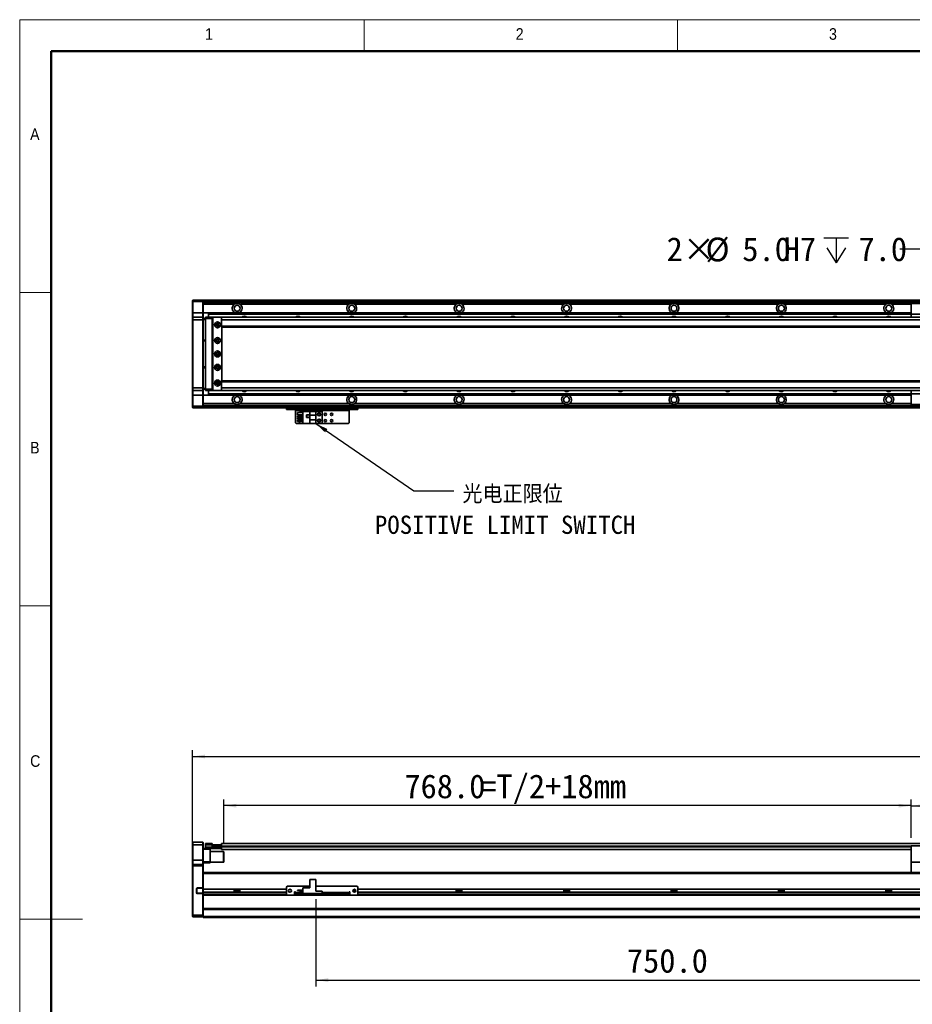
# Model space of a CAD drawing. Header units: millimetres. Extents: x 35 to 2905, y 35 to 2044.
# Tile 2 of 7: x 35 to 1032, y 944 to 2044. Entities that reach past the tile are written whole.
import ezdxf

# ---------------------------------------------------------------- set-up
doc = ezdxf.new("R2010")
doc.units = ezdxf.units.MM
doc.header["$LTSCALE"] = 7
doc.layers.add('黑色实线', color=7, linetype='Continuous')
doc.styles.add('SLDTEXTSTYLE1', font='Gothic.ttf', dxfattribs={"width": 0.913})
doc.styles.add('SLDTEXTSTYLE8', font='txt')
doc.styles.add('SLDTEXTSTYLE9', font='txt', dxfattribs={"bigfont": 'bigfont'})
doc.dimstyles.new('SLDDIMSTYLE2', dxfattribs={"dimtxt": 0.18, "dimasz": 14, "dimexe": 0, "dimexo": 0.0625, "dimgap": 0, "dimtad": 0, "dimtih": 1, "dimtoh": 1, "dimdec": 0, "dimrnd": 1e-09, "dimzin": 0, "dimdsep": 46, "dimtxsty": 'Standard', "dimsah": 1, "dimcen": 0.09, "dimadec": 0, "dimazin": 0, "dimtfac": 14, "dimtdec": 0, "dimtofl": 0, "dimtmove": 0, "dimatfit": 3, "dimfxl": 0, "dimfrac": 2, "dimtolj": 1, "dimtzin": 0, "dimarcsym": 0})
doc.dimstyles.new('SLDDIMSTYLE3', dxfattribs={"dimtxt": 26.6, "dimasz": 14, "dimexe": 0, "dimexo": 0.0625, "dimgap": 6.65, "dimtad": 0, "dimtih": 1, "dimtoh": 1, "dimdec": 1, "dimrnd": 1e-09, "dimzin": 4, "dimdsep": 46, "dimtxsty": 'SLDTEXTSTYLE8', "dimsah": 1, "dimcen": 0, "dimadec": 0, "dimazin": 1, "dimtfac": 1, "dimtdec": 1, "dimtofl": 0, "dimtmove": 0, "dimatfit": 3, "dimfxl": 0, "dimfrac": 2, "dimtolj": 1, "dimtzin": 12, "dimarcsym": 0})
doc.dimstyles.new('SLDDIMSTYLE5', dxfattribs={"dimtxt": 26.6, "dimasz": 14, "dimexe": 0, "dimexo": 0.0625, "dimgap": 6.65, "dimtad": 2, "dimdec": 1, "dimrnd": 1e-09, "dimzin": 4, "dimdsep": 46, "dimtxsty": 'SLDTEXTSTYLE8', "dimsah": 1, "dimcen": 0.09, "dimadec": 0, "dimazin": 1, "dimtfac": 1, "dimtdec": 1, "dimtofl": 0, "dimtmove": 0, "dimatfit": 3, "dimfxl": 0, "dimfrac": 2, "dimtolj": 1, "dimtzin": 12, "dimarcsym": 0})

# ---------------------------------------------------------------- blocks, each defined once
blk = doc.blocks.new('SW_SYMBOL_HOLE_DEPTH')
at = {"layer": '黑色实线', "color": 0}
for p, q in [((0, 6125), (5600, 6125)), ((2800, 6125), (2800, 525)), ((700, 3885), (2800, 525)), ((4900, 3885), (2800, 525))]:
    blk.add_line(p, q, dxfattribs=at)
blk = doc.blocks.new('_D_8')
at = {"layer": '黑色实线'}
for p, q in [((1046.4, 1787.7), (1018.4, 1787.7)), ((1111.7, 1722.5), (1046.4, 1787.7))]:
    blk.add_line(p, q, dxfattribs=at)
blk.add_solid([(1111.7, 1722.5), (1103.3, 1733.8), (1100.3, 1730.9)], dxfattribs=at)
at = {"layer": '黑色实线', "xscale": 0.004985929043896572, "yscale": 0.004985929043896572, "zscale": 0.004985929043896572}
blk.add_blockref('SW_SYMBOL_HOLE_DEPTH', (933.2, 1770), dxfattribs=at)
at = {"layer": '黑色实线', "char_height": 26.6, "attachment_point": 1, "style": 'SLDTEXTSTYLE8'}
for s, insert in [('2×', (757.7, 1801)), ('%%c', (801.2, 1800.7)), ('5.0', (842.3, 1801)), ('H7', (888.6, 1801)), ('7.0', (972.1, 1801))]:
    blk.add_mtext(s, dxfattribs=dict(at, insert=insert))
blk = doc.blocks.new('SW_NOTE_7')
at = {"layer": '黑色实线', "color": 0, "attachment_point": 2}
for s, insert, char_height, style in [('光电正限位', (65.7, 6.4), 20.37, 'SLDTEXTSTYLE9'), ('POSITIVE LIMIT SWITCH', (57.4, -27.8), 20.373, 'SLDTEXTSTYLE8')]:
    blk.add_mtext(s, dxfattribs=dict(at, insert=insert, char_height=char_height, style=style))
blk = doc.blocks.new('_D_14')
at = {"layer": '黑色实线'}
for p, q in [((228, 1107.8), (228, 1228.1)), ((228, 1221.1), (2024, 1221.1)), ((2024, 1107.8), (2024, 1228.1))]:
    blk.add_line(p, q, dxfattribs=at)
for points in [[(228, 1221.1), (242, 1219), (242, 1223.2)], [(2024, 1221.1), (2010, 1223.2), (2010, 1219)]]:
    blk.add_solid(points, dxfattribs=at)
at = {"layer": '黑色实线', "insert": (1068.4, 1256), "char_height": 26.6, "attachment_point": 1, "style": 'SLDTEXTSTYLE8'}
blk.add_mtext('1796.0', dxfattribs=at)
blk = doc.blocks.new('_D_15')
at = {"layer": '黑色实线'}
for p, q in [((263, 1123.5), (263, 1173.2)), ((1031, 1166.2), (263, 1166.2)), ((1031, 1130.3), (1031, 1173.2))]:
    blk.add_line(p, q, dxfattribs=at)
for points in [[(263, 1166.2), (277, 1164.1), (277, 1168.3)], [(1031, 1166.2), (1017, 1168.3), (1017, 1164.1)]]:
    blk.add_solid(points, dxfattribs=at)
at = {"layer": '黑色实线', "char_height": 26.6, "attachment_point": 1, "style": 'SLDTEXTSTYLE8'}
for s, insert in [('768.0', (464.8, 1201.1)), ('=T/2+18mm', (549.6, 1201.1))]:
    blk.add_mtext(s, dxfattribs=dict(at, insert=insert))
blk = doc.blocks.new('_D_17')
at = {"layer": '黑色实线'}
for p, q in [((1031, 1130.3), (1031, 1173)), ((1031, 1166), (1221, 1166)), ((1221, 1130.3), (1221, 1173))]:
    blk.add_line(p, q, dxfattribs=at)
for points in [[(1031, 1166), (1045, 1163.9), (1045, 1168.1)], [(1221, 1166), (1207, 1168.1), (1207, 1163.9)]]:
    blk.add_solid(points, dxfattribs=at)
at = {"layer": '黑色实线', "insert": (1084.3, 1200.9), "char_height": 26.6, "attachment_point": 1, "style": 'SLDTEXTSTYLE8'}
blk.add_mtext('190.0', dxfattribs=at)
blk = doc.blocks.new('_D_18')
at = {"layer": '黑色实线'}
for p, q in [((1116, 1069.5), (1116, 964.4)), ((366, 1061.8), (366, 964.4)), ((366, 971.4), (1116, 971.4))]:
    blk.add_line(p, q, dxfattribs=at)
for points in [[(366, 971.4), (380, 969.3), (380, 973.5)], [(1116, 971.4), (1102, 973.5), (1102, 969.3)]]:
    blk.add_solid(points, dxfattribs=at)
at = {"layer": '黑色实线', "insert": (713.4, 1006.3), "char_height": 26.6, "attachment_point": 1, "style": 'SLDTEXTSTYLE8'}
blk.add_mtext('750.0', dxfattribs=at)

msp = doc.modelspace()

# ---------------------------------------------------------------- linework, layer by layer
at = {"color": 7, "linetype": 'Continuous', "lineweight": 18}
for p, q in [((2905, 2044), (35, 2044)), ((35, 2044), (35, 35)), ((420, 2009), (420, 2044)), ((770, 2044), (770, 2009)), ((70, 2009), (2870, 2009)), ((70, 2009), (70, 70)), ((70, 1739.5), (35, 1739.5)), ((35, 1389.5), (70, 1389.5)), ((35, 1039.5), (105, 1039.5))]:
    msp.add_line(p, q, dxfattribs=at)
at = {"color": 7, "linetype": 'Continuous', "lineweight": 50}
for p, q in [((2870, 2009), (70, 2009)), ((70, 2009), (70, 70))]:
    msp.add_line(p, q, dxfattribs=at)
at = {"color": 7, "linetype": 'Continuous', "lineweight": 35}
for p, q in [((227.96, 1730.39), (228.26, 1730.69)), ((227.96, 1729.19), (227.96, 1730.39)), ((227.96, 1729.19), (228.26, 1729.19)), ((227.96, 1716.69), (227.96, 1729.19)), ((228.26, 1730.69), (228.26, 1729.19)), ((228.26, 1730.69), (239.66, 1730.69)), ((239.66, 1729.19), (228.26, 1729.19)), ((228.26, 1729.19), (228.26, 1716.69)), ((239.66, 1729.19), (239.66, 1730.69)), ((239.66, 1730.69), (239.96, 1730.39)), ((239.66, 1729.19), (239.96, 1729.19)), ((239.66, 1716.69), (239.66, 1729.19)), ((1057.96, 1730.69), (239.96, 1730.69)), ((239.96, 1730.69), (239.96, 1730.39)), ((239.96, 1730.39), (239.96, 1729.19)), ((1057.96, 1730.19), (239.96, 1730.19)), ((239.96, 1729.19), (239.96, 1716.69)), ((1057.96, 1728.18), (239.96, 1728.18)), ((325.96, 1730.49), (1057.96, 1730.49)), ((325.96, 1730.49), (325.96, 1730.29)), ((325.96, 1730.29), (1057.96, 1730.29)), ((325.96, 1730.19), (325.96, 1730.29)), ((1030.96, 1727.19), (1030.96, 1715.19)), ((1220.96, 1727.19), (1030.96, 1727.19)), ((227.96, 1716.69), (228.26, 1716.69)), ((227.96, 1711.39), (227.96, 1716.69)), ((228.26, 1716.69), (228.26, 1711.69)), ((239.66, 1716.69), (228.26, 1716.69)), ((239.66, 1711.69), (239.66, 1716.69)), ((239.66, 1716.69), (239.96, 1716.69)), ((274.79, 1726.18), (239.96, 1726.18)), ((239.96, 1716.69), (239.96, 1711.39)), ((245.96, 1716.68), (239.96, 1716.68)), ((245.96, 1716.68), (1030.96, 1716.68)), ((245.96, 1716.68), (245.96, 1716.39)), ((245.96, 1716.39), (1030.96, 1716.39)), ((245.96, 1716.39), (245.96, 1715.49)), ((245.96, 1715.49), (1030.96, 1715.49)), ((245.96, 1715.49), (245.96, 1715.2)), ((402.79, 1726.18), (282.59, 1726.18)), ((282.59, 1724.66), (282.59, 1726.18)), ((522.79, 1726.18), (409.13, 1726.18)), ((642.79, 1726.18), (529.13, 1726.18)), ((762.79, 1726.18), (649.13, 1726.18)), ((882.79, 1726.18), (769.13, 1726.18)), ((1002.79, 1726.18), (889.13, 1726.18)), ((228.26, 1711.69), (227.96, 1711.39)), ((227.96, 1708.69), (227.96, 1711.39)), ((228.26, 1708.69), (227.96, 1708.69)), ((227.96, 1632.69), (227.96, 1708.69)), ((228.26, 1711.69), (228.26, 1708.69)), ((228.26, 1711.69), (239.66, 1711.69)), ((228.26, 1708.69), (228.26, 1632.69)), ((239.66, 1708.69), (228.26, 1708.69)), ((239.66, 1708.69), (239.66, 1711.69)), ((239.66, 1711.69), (239.96, 1711.39)), ((239.66, 1632.69), (239.66, 1708.69)), ((239.66, 1708.69), (239.96, 1708.69)), ((239.96, 1711.39), (239.96, 1708.69)), ((239.96, 1710.19), (242.46, 1710.19)), ((242.46, 1709.19), (239.96, 1709.19)), ((239.96, 1708.69), (239.96, 1632.69)), ((242.46, 1711.39), (242.76, 1711.69)), ((242.46, 1710.19), (242.46, 1711.39)), ((242.46, 1710.19), (242.76, 1710.19)), ((242.46, 1631.19), (242.46, 1710.19)), ((242.76, 1711.69), (242.76, 1710.19)), ((242.76, 1711.69), (249.96, 1711.69)), ((242.76, 1710.19), (242.76, 1631.19)), ((249.96, 1710.19), (242.76, 1710.19)), ((245.96, 1715.2), (245.96, 1711.69)), ((245.96, 1715.2), (1030.96, 1715.2)), ((249.96, 1711.69), (249.96, 1710.19)), ((249.96, 1711.69), (251.46, 1711.69)), ((251.16, 1711.39), (249.96, 1711.39)), ((249.96, 1710.19), (249.96, 1631.19)), ((250.46, 1709.69), (250.46, 1631.69)), ((250.96, 1709.69), (250.46, 1709.69)), ((251.46, 1711.69), (250.96, 1711.19)), ((250.96, 1711.19), (250.96, 1630.19)), ((260.46, 1711.69), (251.46, 1711.69)), ((260.96, 1711.19), (260.46, 1711.69)), ((1991.46, 1711.69), (260.46, 1711.69)), ((260.46, 1711.05), (260.46, 1708.69)), ((1991.46, 1708.69), (260.46, 1708.69)), ((260.46, 1708.69), (260.46, 1701.69)), ((260.96, 1711.05), (260.96, 1711.19)), ((1220.96, 1715.19), (1030.96, 1715.19)), ((1030.96, 1715.19), (1030.96, 1711.69)), ((257.11, 1703.69), (254.82, 1703.69)), ((1991.46, 1701.69), (260.46, 1701.69)), ((260.46, 1701.69), (260.46, 1700.69)), ((260.46, 1700.69), (1991.46, 1700.69)), ((260.96, 1640.69), (260.96, 1700.69)), ((239.96, 1686.19), (242.46, 1686.19)), ((242.46, 1685.19), (239.96, 1685.19)), ((239.96, 1656.19), (242.46, 1656.19)), ((242.46, 1655.19), (239.96, 1655.19)), ((1991.46, 1640.69), (260.46, 1640.69)), ((260.46, 1640.69), (260.46, 1639.69)), ((1991.46, 1639.69), (260.46, 1639.69)), ((260.46, 1639.69), (260.46, 1632.69)), ((228.26, 1632.69), (227.96, 1632.69)), ((227.96, 1629.99), (227.96, 1632.69)), ((228.26, 1629.69), (227.96, 1629.99)), ((227.96, 1624.69), (227.96, 1629.99)), ((228.26, 1632.69), (239.66, 1632.69)), ((228.26, 1632.69), (228.26, 1629.69)), ((239.66, 1629.69), (228.26, 1629.69)), ((228.26, 1629.69), (228.26, 1624.69)), ((239.66, 1632.69), (239.96, 1632.69)), ((239.66, 1629.69), (239.66, 1632.69)), ((239.66, 1629.69), (239.96, 1629.99)), ((239.66, 1624.69), (239.66, 1629.69)), ((239.96, 1632.69), (239.96, 1629.99)), ((239.96, 1632.19), (242.46, 1632.19)), ((242.46, 1631.19), (239.96, 1631.19)), ((239.96, 1629.99), (239.96, 1624.69)), ((242.46, 1631.19), (242.76, 1631.19)), ((242.46, 1629.99), (242.46, 1631.19)), ((242.46, 1629.99), (242.76, 1629.69)), ((242.76, 1631.19), (249.96, 1631.19)), ((242.76, 1631.19), (242.76, 1629.69)), ((249.96, 1629.69), (242.76, 1629.69)), ((245.96, 1629.69), (245.96, 1626.18)), ((249.96, 1631.19), (249.96, 1629.69)), ((249.96, 1629.99), (251.16, 1629.99)), ((251.46, 1629.69), (249.96, 1629.69)), ((250.46, 1631.69), (250.96, 1631.69)), ((250.96, 1630.19), (251.46, 1629.69)), ((251.46, 1629.69), (260.46, 1629.69)), ((254.82, 1637.69), (257.11, 1637.69)), ((1991.46, 1632.69), (260.46, 1632.69)), ((260.46, 1632.69), (260.46, 1630.32)), ((260.46, 1629.69), (260.96, 1630.19)), ((1991.46, 1629.69), (260.46, 1629.69)), ((260.96, 1630.19), (260.96, 1630.32)), ((1030.96, 1629.69), (1030.96, 1626.19)), ((228.26, 1624.69), (227.96, 1624.69)), ((227.96, 1612.19), (227.96, 1624.69)), ((239.66, 1624.69), (228.26, 1624.69)), ((228.26, 1624.69), (228.26, 1612.19)), ((239.96, 1624.69), (239.66, 1624.69)), ((239.66, 1612.19), (239.66, 1624.69)), ((239.96, 1624.69), (239.96, 1612.19)), ((245.96, 1624.69), (239.96, 1624.69)), ((245.96, 1626.18), (1030.96, 1626.18)), ((245.96, 1626.18), (245.96, 1625.88)), ((245.96, 1625.88), (1030.96, 1625.88)), ((245.96, 1625.88), (245.96, 1624.98)), ((245.96, 1624.98), (1030.96, 1624.98)), ((245.96, 1624.98), (245.96, 1624.69)), ((245.96, 1624.69), (1030.96, 1624.69)), ((1220.96, 1626.19), (1030.96, 1626.19)), ((1030.96, 1626.19), (1030.96, 1614.19)), ((228.26, 1612.19), (227.96, 1612.19)), ((227.96, 1610.99), (227.96, 1612.19)), ((228.26, 1610.69), (227.96, 1610.99)), ((228.26, 1612.19), (239.66, 1612.19)), ((228.26, 1612.19), (228.26, 1610.69)), ((239.66, 1610.69), (228.26, 1610.69)), ((239.96, 1612.19), (239.66, 1612.19)), ((239.66, 1610.69), (239.66, 1612.19)), ((239.96, 1610.99), (239.66, 1610.69)), ((274.79, 1615.19), (239.96, 1615.19)), ((1115.96, 1613.19), (239.96, 1613.19)), ((239.96, 1612.19), (239.96, 1610.99)), ((239.96, 1610.99), (239.96, 1610.69)), ((1115.96, 1610.69), (239.96, 1610.69)), ((402.79, 1615.19), (281.13, 1615.19)), ((332.96, 1608.69), (332.96, 1610.69)), ((333.96, 1608.69), (332.96, 1608.69)), ((333.96, 1610.69), (333.96, 1608.69)), ((411.96, 1608.69), (333.96, 1608.69)), ((342.96, 1608.69), (342.96, 1607.69)), ((342.96, 1607.69), (402.96, 1607.69)), ((342.96, 1593.89), (342.96, 1607.69)), ((347.66, 1606.19), (351.46, 1606.19)), ((347.66, 1605.25), (347.66, 1606.19)), ((351.46, 1592.89), (351.46, 1606.49)), ((351.46, 1606.49), (359.01, 1606.49)), ((365.96, 1606.49), (359.01, 1606.49)), ((359.01, 1606.49), (359.01, 1602.19)), ((365.96, 1602.19), (365.96, 1606.49)), ((372.96, 1606.49), (365.96, 1606.49)), ((372.96, 1606.49), (372.96, 1592.89)), ((402.96, 1607.69), (402.96, 1608.69)), ((402.96, 1607.69), (402.96, 1593.89)), ((522.79, 1615.19), (409.13, 1615.19)), ((411.96, 1608.69), (411.96, 1610.69)), ((412.96, 1608.69), (411.96, 1608.69)), ((412.96, 1610.69), (412.96, 1608.69)), ((642.79, 1615.19), (529.13, 1615.19)), ((762.79, 1615.19), (649.13, 1615.19)), ((882.79, 1615.19), (769.13, 1615.19)), ((1002.79, 1615.19), (889.13, 1615.19)), ((1220.96, 1614.19), (1030.96, 1614.19)), ((345.26, 1602.75), (345.26, 1605.25)), ((345.26, 1605.25), (351.46, 1605.25)), ((345.26, 1602.75), (351.46, 1602.75)), ((345.26, 1601.71), (351.46, 1601.71)), ((345.26, 1600.21), (345.26, 1601.71)), ((345.26, 1600.21), (351.46, 1600.21)), ((345.26, 1597.67), (345.26, 1599.17)), ((345.26, 1599.17), (351.46, 1599.17)), ((345.26, 1597.67), (351.46, 1597.67)), ((345.26, 1596.63), (351.46, 1596.63)), ((345.26, 1595.13), (345.26, 1596.63)), ((345.26, 1595.13), (351.46, 1595.13)), ((347.66, 1601.71), (347.66, 1602.75)), ((347.66, 1599.17), (347.66, 1600.21)), ((347.66, 1596.63), (347.66, 1597.67)), ((347.66, 1593.19), (347.66, 1595.13)), ((358.76, 1602.79), (355.56, 1602.79)), ((355.56, 1602.79), (355.56, 1599.59)), ((355.56, 1599.59), (358.76, 1599.59)), ((355.66, 1602.69), (355.66, 1599.69)), ((358.66, 1602.69), (355.66, 1602.69)), ((355.66, 1599.69), (358.66, 1599.69)), ((358.66, 1599.69), (358.66, 1602.69)), ((358.76, 1599.59), (358.76, 1602.79)), ((365.96, 1602.19), (359.01, 1602.19)), ((359.01, 1597.19), (359.01, 1602.19)), ((359.01, 1597.19), (365.96, 1597.19)), ((359.01, 1597.19), (359.01, 1592.89)), ((365.96, 1602.19), (365.96, 1597.19)), ((365.96, 1592.89), (365.96, 1597.19)), ((342.96, 1593.89), (343.96, 1592.89)), ((351.46, 1592.89), (343.96, 1592.89)), ((347.66, 1593.19), (351.46, 1593.19)), ((351.46, 1592.89), (359.01, 1592.89)), ((359.01, 1592.89), (365.96, 1592.89)), ((372.96, 1592.89), (365.96, 1592.89)), ((401.96, 1592.89), (372.96, 1592.89)), ((401.96, 1592.89), (402.96, 1593.89)), ((228.26, 1125.44), (227.96, 1125.14)), ((227.96, 1122.44), (227.96, 1125.14)), ((228.26, 1122.44), (227.96, 1122.44)), ((227.96, 1105.44), (227.96, 1122.44)), ((228.26, 1125.44), (228.26, 1122.44)), ((228.26, 1125.44), (239.66, 1125.44)), ((239.66, 1122.44), (228.26, 1122.44)), ((228.26, 1122.44), (228.26, 1105.44)), ((239.66, 1122.44), (239.66, 1125.44)), ((239.66, 1125.44), (239.96, 1125.14)), ((239.66, 1105.44), (239.66, 1122.44)), ((239.66, 1122.44), (239.96, 1122.44)), ((239.96, 1125.14), (239.96, 1122.44)), ((239.96, 1122.44), (239.96, 1105.44)), ((242.46, 1123.64), (242.76, 1123.94)), ((242.46, 1122.44), (242.46, 1123.64)), ((242.46, 1122.44), (242.76, 1122.44)), ((242.46, 1119.94), (242.46, 1122.44)), ((242.76, 1123.94), (242.76, 1122.44)), ((242.76, 1123.94), (249.96, 1123.94)), ((242.76, 1122.44), (242.76, 1119.94)), ((249.96, 1122.44), (242.76, 1122.44)), ((249.96, 1123.94), (249.96, 1122.44)), ((249.96, 1120.14), (249.96, 1122.44)), ((250.96, 1120.64), (250.96, 1122.64)), ((250.96, 1122.64), (251.46, 1122.64)), ((251.46, 1122.64), (251.46, 1120.64)), ((251.46, 1122.64), (260.46, 1122.64)), ((1991.46, 1123.79), (260.46, 1123.79)), ((260.46, 1123.79), (260.46, 1122.64)), ((260.46, 1120.64), (260.46, 1122.64)), ((260.46, 1122.64), (260.96, 1122.64)), ((260.96, 1122.64), (260.96, 1122.45)), ((239.96, 1118.44), (242.76, 1118.44)), ((247.96, 1117.44), (239.96, 1117.44)), ((242.46, 1118.74), (242.46, 1119.94)), ((242.76, 1119.94), (242.46, 1119.94)), ((242.76, 1118.44), (242.46, 1118.74)), ((242.76, 1119.94), (260.16, 1119.94)), ((242.76, 1119.94), (242.76, 1118.44)), ((260.16, 1118.44), (242.76, 1118.44)), ((247.96, 1118.44), (247.96, 1117.44)), ((247.96, 1117.44), (247.96, 1103.44)), ((262.66, 1114.94), (247.96, 1114.94)), ((249.96, 1120.44), (260.16, 1120.44)), ((260.16, 1120.14), (249.96, 1120.14)), ((250.46, 1120.64), (250.96, 1120.64)), ((250.46, 1120.44), (250.46, 1120.64)), ((251.46, 1120.64), (250.96, 1120.64)), ((251.46, 1120.64), (260.46, 1120.64)), ((260.16, 1120.44), (260.16, 1120.14)), ((260.16, 1120.44), (260.46, 1120.14)), ((260.16, 1120.44), (260.46, 1120.44)), ((260.16, 1119.94), (260.16, 1120.14)), ((260.16, 1120.14), (260.46, 1120.14)), ((260.16, 1119.94), (260.46, 1119.94)), ((260.16, 1118.44), (260.16, 1119.94)), ((260.16, 1118.44), (260.46, 1118.74)), ((260.46, 1120.79), (260.46, 1120.29)), ((260.46, 1120.29), (260.46, 1117.29)), ((1030.96, 1117.29), (260.46, 1117.29)), ((262.96, 1114.64), (262.66, 1114.94)), ((262.66, 1102.94), (262.66, 1114.94)), ((262.96, 1114.64), (262.96, 1103.24)), ((1030.96, 1121.44), (1030.96, 1102.94)), ((1220.96, 1121.44), (1030.96, 1121.44)), ((228.26, 1105.44), (227.96, 1105.44)), ((227.96, 1100.14), (227.96, 1105.44)), ((228.26, 1100.44), (227.96, 1100.14)), ((227.96, 1098.94), (227.96, 1100.14)), ((228.26, 1105.44), (228.26, 1100.44)), ((239.66, 1105.44), (228.26, 1105.44)), ((228.26, 1100.44), (228.26, 1098.94)), ((228.26, 1100.44), (239.66, 1100.44)), ((239.66, 1100.44), (239.66, 1105.44)), ((239.96, 1105.44), (239.66, 1105.44)), ((239.66, 1098.94), (239.66, 1100.44)), ((239.96, 1100.14), (239.66, 1100.44)), ((239.96, 1105.44), (239.96, 1100.14)), ((239.96, 1103.44), (247.96, 1103.44)), ((247.96, 1102.44), (239.96, 1102.44)), ((239.96, 1100.14), (239.96, 1098.94)), ((247.96, 1103.44), (247.96, 1102.44)), ((247.96, 1102.94), (262.66, 1102.94)), ((262.66, 1102.94), (262.96, 1103.24)), ((1115.96, 1102.94), (1030.96, 1102.94)), ((1030.96, 1102.94), (1030.96, 1091.44)), ((228.26, 1098.94), (227.96, 1098.94)), ((227.96, 1044.06), (227.96, 1098.94)), ((228.26, 1098.94), (228.26, 1043.94)), ((239.66, 1098.94), (228.26, 1098.94)), ((239.96, 1098.94), (239.66, 1098.94)), ((239.66, 1074.29), (239.66, 1098.94)), ((239.96, 1098.94), (239.96, 1091.09)), ((1115.96, 1091.38), (239.96, 1091.38)), ((239.96, 1091.09), (239.96, 1090.38)), ((239.96, 1072.83), (239.96, 1090.38)), ((245.96, 1091.44), (1041.46, 1091.44)), ((245.96, 1091.44), (245.96, 1091.38)), ((359.01, 1083.63), (359.01, 1074.33)), ((359.01, 1083.63), (365.96, 1083.63)), ((365.96, 1083.63), (365.96, 1070.73)), ((232.66, 1073.49), (232.66, 1068.79)), ((232.66, 1073.49), (232.96, 1073.49)), ((232.66, 1068.79), (232.96, 1068.79)), ((232.96, 1068.79), (232.96, 1073.49)), ((233.46, 1074.29), (233.46, 1073.99)), ((239.66, 1074.29), (233.46, 1074.29)), ((233.46, 1073.99), (239.54, 1073.99)), ((233.46, 1067.99), (233.46, 1068.29)), ((239.54, 1068.29), (233.46, 1068.29)), ((233.46, 1067.99), (239.66, 1067.99)), ((239.66, 1074.29), (239.54, 1073.99)), ((239.54, 1073.99), (239.66, 1073.99)), ((239.54, 1068.29), (239.66, 1067.99)), ((239.66, 1068.29), (239.54, 1068.29)), ((239.96, 1074.29), (239.66, 1074.29)), ((239.66, 1073.99), (239.96, 1074.29)), ((239.66, 1073.99), (239.66, 1068.29)), ((239.66, 1068.29), (239.96, 1067.99)), ((239.66, 1043.94), (239.66, 1067.99)), ((239.66, 1067.99), (239.96, 1067.99)), ((332.96, 1072.83), (239.96, 1072.83)), ((239.96, 1069.43), (239.96, 1072.83)), ((332.96, 1069.43), (239.96, 1069.43)), ((239.96, 1067.38), (239.96, 1069.43)), ((239.96, 1067.38), (239.96, 1066.66)), ((239.96, 1066.66), (239.96, 1051.09)), ((274.79, 1072.83), (274.79, 1069.43)), ((281.13, 1071.43), (274.79, 1071.43)), ((281.13, 1069.43), (281.13, 1072.83)), ((333.96, 1076.13), (332.96, 1075.13)), ((332.96, 1075.13), (332.96, 1067.13)), ((332.96, 1067.13), (333.96, 1066.13)), ((359.01, 1076.13), (333.96, 1076.13)), ((342.96, 1070.13), (341.96, 1070.13)), ((341.96, 1070.13), (341.96, 1066.13)), ((342.96, 1069.43), (341.96, 1069.43)), ((342.96, 1069.13), (342.96, 1070.13)), ((342.96, 1069.13), (342.96, 1068.13)), ((342.96, 1066.13), (342.96, 1068.13)), ((342.96, 1068.13), (343.96, 1068.13)), ((343.96, 1068.13), (343.96, 1066.13)), ((401.96, 1068.13), (343.96, 1068.13)), ((345.26, 1071.38), (345.26, 1071.68)), ((345.26, 1071.68), (351.46, 1071.68)), ((345.26, 1071.38), (351.46, 1071.38)), ((347.66, 1068.73), (347.66, 1069.43)), ((347.66, 1069.43), (351.46, 1069.43)), ((347.66, 1068.73), (351.46, 1068.73)), ((351.46, 1068.13), (351.46, 1074.33)), ((351.46, 1074.33), (359.01, 1074.33)), ((351.46, 1068.13), (372.96, 1068.13)), ((411.96, 1076.13), (365.96, 1076.13)), ((372.96, 1070.73), (365.96, 1070.73)), ((372.96, 1068.13), (372.96, 1070.73)), ((401.96, 1066.13), (401.96, 1068.13)), ((401.96, 1068.13), (402.96, 1068.13)), ((403.96, 1070.13), (402.96, 1070.13)), ((402.96, 1070.13), (402.96, 1069.13)), ((403.96, 1069.43), (402.96, 1069.43)), ((402.96, 1068.13), (402.96, 1069.13)), ((402.96, 1068.13), (402.96, 1066.13)), ((403.96, 1066.13), (403.96, 1070.13)), ((409.13, 1071.43), (407.29, 1071.43)), ((409.13, 1069.44), (409.13, 1072.83)), ((412.96, 1075.13), (411.96, 1076.13)), ((411.96, 1066.13), (412.96, 1067.13)), ((412.96, 1067.13), (412.96, 1075.13)), ((1838.96, 1072.83), (412.96, 1072.83)), ((1838.96, 1069.43), (412.96, 1069.43)), ((522.79, 1072.83), (522.79, 1069.43)), ((529.13, 1071.43), (522.79, 1071.43)), ((529.13, 1069.43), (529.13, 1072.83)), ((642.79, 1072.83), (642.79, 1069.43)), ((649.13, 1071.43), (642.79, 1071.43)), ((649.13, 1069.43), (649.13, 1072.83)), ((762.79, 1072.83), (762.79, 1069.43)), ((769.13, 1071.43), (762.79, 1071.43)), ((769.13, 1069.43), (769.13, 1072.83)), ((882.79, 1072.83), (882.79, 1069.43)), ((889.13, 1071.43), (882.79, 1071.43)), ((889.13, 1069.43), (889.13, 1072.83)), ((1002.79, 1072.83), (1002.79, 1069.43)), ((1009.13, 1071.43), (1002.79, 1071.43)), ((1009.13, 1069.43), (1009.13, 1072.83)), ((333.72, 1066.38), (239.96, 1066.38)), ((333.96, 1066.13), (341.96, 1066.13)), ((342.96, 1066.38), (341.96, 1066.38)), ((343.96, 1066.13), (342.96, 1066.13)), ((401.96, 1066.13), (343.96, 1066.13)), ((402.96, 1066.13), (401.96, 1066.13)), ((403.96, 1066.38), (402.96, 1066.38)), ((403.96, 1066.13), (411.96, 1066.13)), ((1839.72, 1066.38), (412.21, 1066.38)), ((2011.96, 1051.38), (239.96, 1051.38)), ((239.96, 1051.09), (239.96, 1050.38)), ((2011.96, 1050.38), (239.96, 1050.38)), ((239.96, 1042.44), (239.96, 1050.38)), ((227.96, 1042.24), (227.96, 1044.06)), ((227.96, 1044.06), (228.26, 1043.94)), ((227.96, 1042.24), (228.26, 1041.94)), ((228.26, 1043.94), (228.26, 1041.94)), ((228.26, 1043.94), (239.66, 1043.94)), ((239.66, 1041.94), (228.26, 1041.94)), ((239.96, 1044.06), (239.66, 1043.94)), ((239.66, 1041.94), (239.66, 1043.94)), ((239.96, 1042.24), (239.66, 1041.94)), ((2011.96, 1042.44), (239.96, 1042.44)), ((239.96, 1041.44), (239.96, 1042.44)), ((2011.96, 1041.44), (239.96, 1041.44))]:
    msp.add_line(p, q, dxfattribs=at)
at = {"color": 8, "linetype": 'Continuous', "lineweight": 35}
for p, q in [((1057.96, 1729.69), (239.96, 1729.69)), ((1030.96, 1726.18), (1009.13, 1726.18)), ((1115.96, 1611.69), (239.96, 1611.69)), ((1030.96, 1615.19), (1009.13, 1615.19)), ((1030.96, 1120.79), (260.46, 1120.79)), ((1030.96, 1120.29), (260.46, 1120.29)), ((1115.96, 1090.38), (239.96, 1090.38)), ((332.96, 1067.38), (239.96, 1067.38)), ((342.96, 1067.38), (341.96, 1067.38)), ((347.66, 1069.13), (342.96, 1069.13)), ((402.96, 1069.13), (372.96, 1069.13)), ((403.96, 1067.38), (402.96, 1067.38)), ((1838.96, 1067.38), (412.96, 1067.38))]:
    msp.add_line(p, q, dxfattribs=at)
at = {"color": 7, "linetype": 'Continuous', "lineweight": 35}
for centre, radius in [((277.96, 1721.69), 3.3), ((405.96, 1721.69), 3.3), ((525.96, 1721.69), 3.3), ((645.96, 1721.69), 3.3), ((765.96, 1721.69), 3.3), ((885.96, 1721.69), 3.3), ((1005.96, 1721.69), 3.3), ((255.96, 1703.19), 3.36), ((255.96, 1703.19), 1.7), ((255.96, 1703.19), 1.6), ((255.96, 1703.19), 1.25), ((255.96, 1685.69), 3.36), ((255.96, 1685.69), 1.7), ((255.96, 1685.69), 1.6), ((255.96, 1685.69), 1.25), ((255.96, 1670.69), 3.36), ((255.96, 1670.69), 1.7), ((255.96, 1670.69), 1.6), ((255.96, 1670.69), 1.25), ((255.96, 1655.69), 3.36), ((255.96, 1655.69), 1.7), ((255.96, 1655.69), 1.6), ((255.96, 1655.69), 1.25), ((255.96, 1638.19), 3.36), ((255.96, 1638.19), 1.7), ((255.96, 1638.19), 1.6), ((255.96, 1638.19), 1.25), ((277.96, 1619.69), 3.3), ((405.96, 1619.69), 3.3), ((525.96, 1619.69), 3.3), ((645.96, 1619.69), 3.3), ((765.96, 1619.69), 3.3), ((885.96, 1619.69), 3.3), ((1005.96, 1619.69), 3.3), ((369.46, 1603.19), 1.75), ((369.46, 1596.19), 1.75), ((369.46, 1603.19), 1.25), ((369.46, 1596.19), 1.25), ((376.46, 1603.19), 1.25), ((376.46, 1596.19), 1.25), ((383.46, 1603.19), 1.25), ((383.46, 1596.19), 1.25), ((336.96, 1071.13), 1.7), ((408.96, 1071.13), 1.7)]:
    msp.add_circle(centre, radius, dxfattribs=at)
for centre, radius, start, end in [((277.96, 1721.69), 5.5, 125.18979, 245.50882), ((277.96, 1721.69), 5.5, 294.49118, 32.67921), ((405.96, 1721.69), 5.5, 125.18979, 245.50882), ((405.96, 1721.69), 5.5, 294.49118, 54.81021), ((525.96, 1721.69), 5.5, 125.18979, 245.50882), ((525.96, 1721.69), 5.5, 294.49118, 54.81021), ((645.96, 1721.69), 5.5, 125.18979, 245.50882), ((645.96, 1721.69), 5.5, 294.49118, 54.81021), ((765.96, 1721.69), 5.5, 125.18979, 245.50882), ((765.96, 1721.69), 5.5, 294.49118, 54.81021), ((885.96, 1721.69), 5.5, 125.18979, 245.50882), ((885.96, 1721.69), 5.5, 294.49118, 54.81021), ((1005.96, 1721.69), 5.5, 125.18979, 245.50882), ((1005.96, 1721.69), 5.5, 294.49118, 54.81021), ((285.96, 1709.18), 3.75, 41.91572, 138.08428), ((345.96, 1709.18), 3.75, 41.91572, 138.08428), ((405.96, 1709.18), 3.75, 41.91572, 138.08428), ((465.96, 1709.18), 3.75, 41.91572, 138.08428), ((525.96, 1709.18), 3.75, 41.91572, 138.08428), ((585.96, 1709.18), 3.75, 41.91572, 138.08428), ((645.96, 1709.18), 3.75, 41.91572, 138.08428), ((705.96, 1709.18), 3.75, 41.91572, 138.08428), ((765.96, 1709.18), 3.75, 41.91572, 138.08428), ((825.96, 1709.18), 3.75, 41.91572, 138.08428), ((885.96, 1709.18), 3.75, 41.91572, 138.08428), ((945.96, 1709.18), 3.75, 41.91572, 138.08428), ((1005.96, 1709.18), 3.75, 41.91572, 138.08428), ((285.96, 1632.19), 3.75, 221.91572, 318.08428), ((345.96, 1632.19), 3.75, 221.91572, 318.08428), ((405.96, 1632.19), 3.75, 221.91572, 318.08428), ((465.96, 1632.19), 3.75, 221.91572, 318.08428), ((525.96, 1632.19), 3.75, 221.91572, 318.08428), ((585.96, 1632.19), 3.75, 221.91572, 318.08428), ((645.96, 1632.19), 3.75, 221.91572, 318.08428), ((705.96, 1632.19), 3.75, 221.91572, 318.08428), ((765.96, 1632.19), 3.75, 221.91572, 318.08428), ((825.96, 1632.19), 3.75, 221.91572, 318.08428), ((885.96, 1632.19), 3.75, 221.91572, 318.08428), ((945.96, 1632.19), 3.75, 221.91572, 318.08428), ((1005.96, 1632.19), 3.75, 221.91572, 318.08428), ((277.96, 1619.69), 5.5, 114.49118, 234.81021), ((277.96, 1619.69), 5.5, 305.18979, 65.50882), ((405.96, 1619.69), 5.5, 114.49118, 234.81021), ((405.96, 1619.69), 5.5, 305.18979, 65.50882), ((525.96, 1619.69), 5.5, 114.49118, 234.81021), ((525.96, 1619.69), 5.5, 305.18979, 65.50882), ((645.96, 1619.69), 5.5, 114.49118, 234.81021), ((645.96, 1619.69), 5.5, 305.18979, 65.50882), ((765.96, 1619.69), 5.5, 114.49118, 234.81021), ((765.96, 1619.69), 5.5, 305.18979, 65.50882), ((885.96, 1619.69), 5.5, 114.49118, 234.81021), ((885.96, 1619.69), 5.5, 305.18979, 65.50882), ((1005.96, 1619.69), 5.5, 114.49118, 234.81021), ((1005.96, 1619.69), 5.5, 305.18979, 65.50882), ((233.46, 1073.49), 0.8, 90, 180), ((233.46, 1068.79), 0.8, 180, 270), ((233.46, 1073.49), 0.5, 90, 180), ((233.46, 1068.79), 0.5, 180, 270)]:
    msp.add_arc(centre, radius, start, end, dxfattribs=at)
for points, knots in [([(279.31, 1727.02), (278.9, 1727.09), (277.91, 1727.27), (276.3, 1727.04), (275.29, 1726.47), (274.79, 1726.18)], [0, 0, 0, 0, 0.2686125, 0.6366058, 1, 1, 1, 1]), ([(282.59, 1726.18), (282.6, 1726.41), (282.6, 1726.85), (282.62, 1727.41), (282.54, 1727.81), (282.33, 1728.04), (282, 1728.14), (281.56, 1728.18), (281.05, 1728.18), (280.5, 1728.18), (280, 1728.16), (279.62, 1728.06), (279.41, 1727.84), (279.32, 1727.52), (279.31, 1727.22), (279.31, 1727.04), (279.31, 1727.02)], [0, 0, 0, 0, 0.094886, 0.1898076, 0.2641619, 0.338886, 0.4052545, 0.473146, 0.547549, 0.6255178, 0.7038263, 0.7798809, 0.8488465, 0.9147199, 0.9877798, 1, 1, 1, 1]), ([(282.59, 1724.66), (282.58, 1724.68), (282.53, 1724.75), (282.35, 1725.02), (281.96, 1725.48), (281.4, 1726), (280.79, 1726.42), (280.22, 1726.71), (279.74, 1726.89), (279.43, 1726.99), (279.33, 1727.01), (279.32, 1727.02), (279.31, 1727.02)], [0, 0, 0, 0, 0.03820649, 0.12898712, 0.27699821, 0.43175041, 0.56430615, 0.67596001, 0.78805432, 0.88958478, 0.98742846, 1, 1, 1, 1]), ([(409.13, 1726.18), (408.67, 1726.45), (407.72, 1727.01), (406.04, 1727.27), (404.3, 1727.05), (403.29, 1726.47), (402.79, 1726.18)], [0, 0, 0, 0, 0.2356911, 0.4864662, 0.7448499, 1, 1, 1, 1]), ([(529.13, 1726.18), (528.67, 1726.45), (527.72, 1727.01), (526.04, 1727.27), (524.3, 1727.05), (523.29, 1726.47), (522.79, 1726.18)], [0, 0, 0, 0, 0.2356881, 0.4864686, 0.7448489, 1, 1, 1, 1]), ([(649.13, 1726.18), (648.67, 1726.45), (647.72, 1727.01), (646.04, 1727.27), (644.3, 1727.05), (643.29, 1726.47), (642.79, 1726.18)], [0, 0, 0, 0, 0.2356881, 0.4864686, 0.7448489, 1, 1, 1, 1]), ([(769.13, 1726.18), (768.67, 1726.45), (767.72, 1727.01), (766.04, 1727.27), (764.3, 1727.05), (763.29, 1726.47), (762.79, 1726.18)], [0, 0, 0, 0, 0.2356881, 0.4864686, 0.7448489, 1, 1, 1, 1]), ([(889.13, 1726.18), (888.67, 1726.45), (887.72, 1727.01), (886.04, 1727.27), (884.3, 1727.05), (883.29, 1726.47), (882.79, 1726.18)], [0, 0, 0, 0, 0.2356881, 0.4864686, 0.7448489, 1, 1, 1, 1]), ([(1009.13, 1726.18), (1008.67, 1726.45), (1007.72, 1727.01), (1006.04, 1727.27), (1004.3, 1727.05), (1003.29, 1726.47), (1002.79, 1726.18)], [0, 0, 0, 0, 0.2356941, 0.4864639, 0.7448509, 1, 1, 1, 1]), ([(274.79, 1615.19), (275.25, 1614.92), (276.2, 1614.37), (277.88, 1614.11), (279.63, 1614.32), (280.63, 1614.9), (281.13, 1615.19)], [0, 0, 0, 0, 0.23569111, 0.48647058, 0.74484989, 1, 1, 1, 1]), ([(402.79, 1615.19), (403.25, 1614.92), (404.2, 1614.37), (405.88, 1614.11), (407.63, 1614.32), (408.63, 1614.9), (409.13, 1615.19)], [0, 0, 0, 0, 0.23569111, 0.48647058, 0.74484989, 1, 1, 1, 1]), ([(522.79, 1615.19), (523.25, 1614.92), (524.2, 1614.37), (525.88, 1614.11), (527.63, 1614.32), (528.63, 1614.9), (529.13, 1615.19)], [0, 0, 0, 0, 0.2356881, 0.4864686, 0.7448489, 1, 1, 1, 1]), ([(642.79, 1615.19), (643.25, 1614.92), (644.2, 1614.37), (645.88, 1614.11), (647.63, 1614.32), (648.63, 1614.9), (649.13, 1615.19)], [0, 0, 0, 0, 0.2356881, 0.4864686, 0.7448489, 1, 1, 1, 1]), ([(762.79, 1615.19), (763.25, 1614.92), (764.2, 1614.37), (765.88, 1614.11), (767.63, 1614.32), (768.63, 1614.9), (769.13, 1615.19)], [0, 0, 0, 0, 0.2356881, 0.4864686, 0.7448489, 1, 1, 1, 1]), ([(882.79, 1615.19), (883.25, 1614.92), (884.2, 1614.37), (885.88, 1614.11), (887.63, 1614.32), (888.63, 1614.9), (889.13, 1615.19)], [0, 0, 0, 0, 0.2356881, 0.4864686, 0.7448489, 1, 1, 1, 1]), ([(1002.79, 1615.19), (1003.25, 1614.92), (1004.2, 1614.37), (1005.88, 1614.11), (1007.63, 1614.32), (1008.63, 1614.9), (1009.13, 1615.19)], [0, 0, 0, 0, 0.2356941, 0.4864813, 0.7448509, 1, 1, 1, 1])]:
    msp.add_open_spline(points, degree=3, knots=knots, dxfattribs=at)

# ---------------------------------------------------------------- block references
at = {"layer": '黑色实线', "color": 7}
msp.add_blockref('SW_NOTE_7', (519.95, 1517.88), dxfattribs=at)

# ---------------------------------------------------------------- texts
at = {"color": 7, "linetype": 'Continuous', "lineweight": 0, "char_height": 12.96, "attachment_point": 1, "style": 'SLDTEXTSTYLE1'}
for s, insert in [('1', (242.08, 2034.52)), ('2', (589.17, 2034.52)), ('3', (939.17, 2034.52)), ('A', (46.67, 1922.52)), ('B', (46.67, 1572.52)), ('C', (46.67, 1222.52))]:
    msp.add_mtext(s, dxfattribs=dict(at, insert=insert))

# ---------------------------------------------------------------- dimensions: what is measured, and where the dimension line sits
at = {"layer": '黑色实线'}
dim = msp.add_diameter_dim_2p(p1=(1115.23, 1718.92), p2=(1111.69, 1722.45), text='2×<>H7{\\fGDT;x}7.0', dimstyle='SLDDIMSTYLE3', dxfattribs=at)
dim.commit()
dim.dimension.update_dxf_attribs({"geometry": '_D_8', "text_midpoint": (888.06, 1787.71), "dimtype": 163})
for base, p1, p2, picture, middle in [((2023.96, 1221.06), (227.96, 1098.94), (2023.96, 1098.94), '_D_14', (1120.39, 1221.06)), ((1220.96, 1165.95), (1030.96, 1121.44), (1220.96, 1121.44), '_D_17', (1126.72, 1165.95)), ((1115.96, 971.44), (365.96, 1070.73), (1115.96, 1078.44), '_D_18', (755.75, 971.44))]:
    dim = msp.add_linear_dim(base=base, p1=p1, p2=p2, dimstyle='SLDDIMSTYLE5', dxfattribs=at)
    dim.commit()
    dim.dimension.update_dxf_attribs({"geometry": picture, "text_midpoint": middle, "dimtype": 160})
dim = msp.add_linear_dim(base=(262.96, 1166.18), p1=(1030.96, 1121.44), p2=(262.96, 1114.64), text='<>=T/2+18mm', dimstyle='SLDDIMSTYLE5', dxfattribs=at)
dim.commit()
dim.dimension.update_dxf_attribs({"geometry": '_D_15', "text_midpoint": (607.42, 1166.18), "dimtype": 160})

# ---------------------------------------------------------------- leaders
at = {"layer": '黑色实线', "color": 7}
msp.add_leader([(365.96, 1592.89), (475.5, 1517.88), (519.95, 1517.88)], dimstyle='SLDDIMSTYLE2', dxfattribs=at)

doc.saveas('drawing.dxf')
